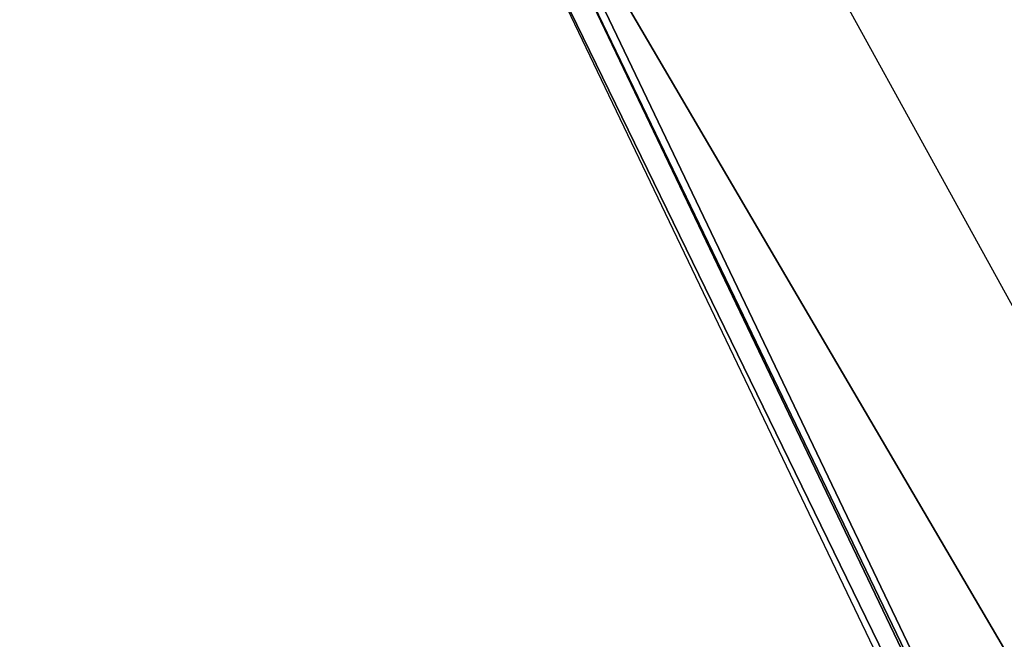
# Model space of a CAD drawing. Header units: millimetres. Extents: x 45 to 395, y 46 to 411.
# Tile 192 of 256: x 126.715 to 127.509, y 137.815 to 138.315. Entities that reach past the tile are written whole.
import ezdxf

# ---------------------------------------------------------------- set-up
doc = ezdxf.new("R2010")
doc.units = ezdxf.units.MM
doc.header["$LTSCALE"] = 25.4
doc.layers.get('0').update_dxf_attribs({"true_color": 0xff5454})

# ---------------------------------------------------------------- blocks, each defined once
blk = doc.blocks.new('HERMANOS-III-8030.STL')
at = {"color": 250, "true_color": 0x262626}
mesh = blk.add_polyface(dxfattribs=at)
corners = [(127.0713500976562, 138.502685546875, 47.24565887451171), (115.4210662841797, 138.8264770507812, 28.05912399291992), (116.749870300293, 134.4808959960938, 28.05912399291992), (126.226676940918, 141.2650146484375, 47.24565887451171)]
mesh.append_faces([[corners[k] for k in face] for face in [(0, 1, 2), (1, 0, 3)]], dxfattribs={"vtx0": -1, "color": 250})
mesh = blk.add_polyface(dxfattribs=at)
corners = [(126.7515716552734, 139.4712371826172, 57.07770538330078), (127.0963134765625, 138.5124206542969, 47.34565353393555), (130.1741180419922, 133.2589111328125, 57.07770538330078)]
mesh.append_faces([[corners[k] for k in face] for face in [(0, 1, 2)]], dxfattribs={"color": 250})
mesh = blk.add_polyface(dxfattribs=at)
corners = [(128.3356170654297, 135.9070587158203, 47.29389190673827), (127.0713500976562, 138.502685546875, 47.24565887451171), (128.3182983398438, 135.8971099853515, 47.24565887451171), (127.0899658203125, 138.5099487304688, 47.29389190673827)]
mesh.append_faces([[corners[k] for k in face] for face in [(0, 1, 2), (1, 0, 3)]], dxfattribs={"vtx0": -1, "color": 250})
mesh = blk.add_polyface(dxfattribs=at)
corners = [(128.3415374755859, 135.9104461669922, 47.34565353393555), (127.0899658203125, 138.5099487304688, 47.29389190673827), (128.3356170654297, 135.9070587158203, 47.29389190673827), (127.0963134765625, 138.5124206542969, 47.34565353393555)]
mesh.append_faces([[corners[k] for k in face] for face in [(0, 1, 2), (1, 0, 3)]], dxfattribs={"vtx0": -1, "color": 250})
mesh = blk.add_polyface(dxfattribs=at)
corners = [(127.0963134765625, 138.5124206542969, 47.34565353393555), (128.3415374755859, 135.9104461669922, 47.34565353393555), (130.1741180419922, 133.2589111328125, 57.07770538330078)]
mesh.append_faces([[corners[k] for k in face] for face in [(0, 1, 2)]], dxfattribs={"color": 250})

msp = doc.modelspace()

# ---------------------------------------------------------------- block references
at = {"color": 0}
msp.add_blockref('HERMANOS-III-8030.STL', (0, 0), dxfattribs=at)

doc.saveas('drawing.dxf')
